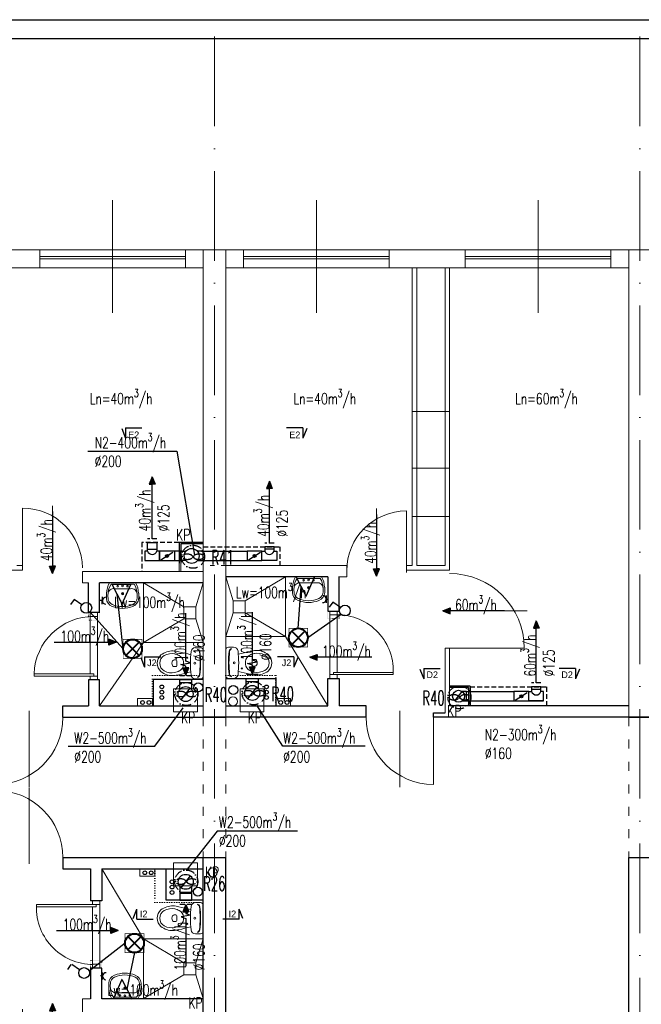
# Model space of a CAD drawing. Header units: millimetres. Extents: x -6513 to 30474, y -6915 to 65597.
# Tile 156 of 256: x 1530 to 2362, y 19487 to 20806. Entities that reach past the tile are written whole.
import ezdxf
from ezdxf.enums import TextEntityAlignment as Align

# ---------------------------------------------------------------- set-up
doc = ezdxf.new("R2010")
doc.units = ezdxf.units.MM
for name, pattern in [('ACAD_ISO03W100', [30, 12, -18]), ('ACAD_ISO10W100', [18, 12, -3, 0, -3]), ('DASHED', [19.05, 12.7, -6.35]), ('DOT', [6.35, 0, -6.35])]:
    doc.linetypes.add(name, pattern=pattern)
doc.layers.get('0').update_dxf_attribs({"color": 8})
for name, color, linetype in [('A200_General07', 8, 'Continuous'), ('A200_General08', 8, 'Continuous'), ('A270_text04', 8, 'Continuous'), ('A_obudowy', 8, 'Continuous'), ('DB_inst_pomocn', 8, 'Continuous'), ('DB_WM_nawiew-opis', 8, 'Continuous')]:
    doc.layers.add(name, color=color, linetype=linetype)
for name, color, linetype, lineweight in [('A_cienka', 8, 'Continuous', 5), ('A_linia przekroj', 8, 'Continuous', 25), ('A_osie', 8, 'ACAD_ISO10W100', 5), ('A_przerywana', 8, 'ACAD_ISO03W100', 5), ('A_widok', 8, 'Continuous', 13), ('cieńkie', 8, 'Continuous', 9), ('DB-WM-nawiew-opis', 8, 'Continuous', 25), ('DB-WM-nawiew-opis-odnośnik', 8, 'Continuous', 30), ('DB-WM-wywiew-opis', 8, 'Continuous', 25), ('DB-WM-wywiew-opis-odnośnik', 8, 'Continuous', 30), ('DB_WM_nawiew', 8, 'Continuous', 30), ('DB_WM_wywiew', 8, 'Continuous', 30), ('DB_WM_ścianka nowa', 8, 'Continuous', 25), ('E_gniazda wtykowe', 1, 'Continuous', 30), ('E_oświetlenie', 1, 'Continuous', 30), ('E_technologia', 1, 'ACAD_ISO10W100', 30), ('noew ściany archwig', 8, 'Continuous', 9), ('R-TABELKA', 8, 'Continuous', 25), ('snitarne archwig nowe', 8, 'Continuous', 9), ('Stolarka ARCHWIG', 8, 'Continuous', 5), ('widokowe ARCHWIG', 8, 'Continuous', 5), ('wyburzenia', 8, 'DOT', 20), ('Ściany ARCHWIG', 8, 'Continuous', 30)]:
    doc.layers.add(name, color=color, linetype=linetype, lineweight=lineweight)
doc.styles.add('BRH', font='txt')
doc.styles.add('SIMPLEXD', font='SIMPLEX.SHX', dxfattribs={"width": 0.6})
doc.styles.get("Standard").update_dxf_attribs({"font": 'txt.shx', "width": 0.9})

# ---------------------------------------------------------------- blocks, each defined once
blk = doc.blocks.new('drzwi schem')
at = {"color": 252}
blk.add_line((0, 0), (0, 1), dxfattribs=at)
at = {"color": 252, "ltscale": 10}
blk.add_line((0.5, -0.093), (0.5, 1.04), dxfattribs=at)
at = {"color": 252}
blk.add_arc((0, 0), 1, 0, 90, dxfattribs=at)
blk = doc.blocks.new('klop oli 2')
at = {"layer": 'snitarne archwig nowe', "color": 252}
for p, q in [((0, 17.2), (0, 0)), ((3.8, 20.9), (10.5, 20.9)), ((0, -17.2), (0, 0)), ((3.8, 0), (3.8, 1)), ((3.8, 0), (3.8, -1)), ((38.9, 4.5), (37, 4.5)), ((38.9, -4.5), (37, -4.5)), ((3.8, -20.9), (10.5, -20.9))]:
    blk.add_line(p, q, dxfattribs=at)
for centre, radius in [((11.5, 0), 1.27), ((11.5, 0), 1.27), ((21.6, 7.5), 0.706), ((21.6, -7.5), 0.706)]:
    blk.add_circle(centre, radius, dxfattribs=at)
for centre, radius, start, end in [((3.8, 17.2), 3.76, 90, 180), ((144.9, 0), 141.2, 173.7281, 180), ((144.9, 0), 140.5, 173.6694, 180), ((8.4, 15), 3.76, 90, 173.7281), ((9, 15.1), 3.76, 100.2428, 173.7859), ((10.5, 14.9), 6.02, 6.7931, 90), ((-114.7, 0), 132.1, 0, 6.7931), ((80, -215.2), 235.3, 101.5744, 105.544), ((44.8, -39.8), 56.5, 94.3794, 102.2907), ((41.4, -8), 24.5, 51.2869, 92.3028), ((144.9, 0), 141.2, 180, 186.2719), ((144.9, 0), 140.5, 180, 186.3306), ((-114.7, 0), 132.1, 353.2069, 0), ((43.3, 0), 16.9, 173.7581, 180), ((43.3, 0), 16.9, 180, 186.2419), ((37.3, 0.7), 10.9, 117.4027, 173.7581), ((43.1, -10.6), 23.5, 101.6195, 117.4027), ((63.6, 0), 28.2, 173.3508, 180), ((63.6, 0), 28.2, 180, 186.6492), ((37, 3.1), 1.41, 90, 173.3508), ((42.4, -7.4), 20.3, 60.8839, 101.6195), ((38.9, 1.7), 2.82, 36.8699, 90), ((36.6, 0), 5.65, 0, 36.8699), ((36.6, 0), 5.65, 323.1301, 0), ((46.6, 0), 11.8, 0, 60.8839), ((46.6, 0), 11.8, 299.1161, 0), ((46.6, 0), 15.1, 0, 47.5638), ((46.6, 0), 15.1, 312.4362, 0), ((80, 215.2), 235.3, 254.456, 258.4256), ((37.3, -0.7), 10.9, 186.2419, 242.5973), ((43.1, 10.6), 23.5, 242.5973, 258.3805), ((37, -3.1), 1.41, 186.6492, 270), ((42.4, 7.4), 20.3, 258.3805, 299.1161), ((38.9, -1.7), 2.82, 270, 323.1301), ((41.4, 8), 24.5, 267.6972, 308.7131), ((3.8, -17.2), 3.76, 180, 270), ((8.4, -15), 3.76, 186.2719, 270), ((9, -15.1), 3.76, 186.2141, 259.7572), ((10.5, -14.9), 6.02, 270, 353.2069), ((44.8, 39.8), 56.5, 257.7093, 265.6206)]:
    blk.add_arc(centre, radius, start, end, dxfattribs=at)
blk = doc.blocks.new('umywalka oli2')
at = {"layer": 'snitarne archwig nowe', "color": 252}
for p, q in [((0, 17.6), (0, 0)), ((2, 15.4), (2, 0)), ((20.9, 21.6), (13.7, 21.6)), ((0, 0), (0, -17.6)), ((2, 0), (2, -15.4)), ((7.9, 0), (7.9, 10.8)), ((7.9, -10.8), (7.9, 0)), ((13.7, -21.6), (20.9, -21.6))]:
    blk.add_line(p, q, dxfattribs=at)
for centre, radius in [((4.1, 0), 1.11), ((4.5, 6.6), 0.994), ((14.5, 0), 1.48), ((14.5, 0), 0.946), ((4.5, -6.6), 0.994)]:
    blk.add_circle(centre, radius, dxfattribs=at)
for centre, radius, start, end in [((15.6, -9.9), 31.5, 93.3155, 119.5931), ((14.2, -1.1), 20.5, 88.5847, 126.5008), ((15.3, 12), 7.48, 91.7023, 188.8292), ((17.3, -1.9), 21.5, 82.9063, 97.0937), ((20.4, 10.2), 9.2, 23.1986, 92.7468), ((20.2, 9.5), 12.2, 20.9395, 86.4287), ((-1.2, 0), 33.1, 360, 24.6987), ((-3.2, 0), 37.4, 360, 21.6896), ((-1.2, 0), 33.1, 335.3013, 0), ((-3.2, 0), 37.4, 338.3104, 0), ((15.3, -12), 7.48, 171.1708, 268.2977), ((15.6, 9.9), 31.5, 240.4069, 266.6845), ((14.2, 1.1), 20.5, 233.4992, 271.4153), ((17.3, 1.9), 21.5, 262.9063, 277.0937), ((20.4, -10.2), 9.2, 267.2532, 336.8014), ((20.2, -9.5), 12.2, 273.5713, 339.0605)]:
    blk.add_arc(centre, radius, start, end, dxfattribs=at)
blk = doc.blocks.new('A$C2355049C')
at = {"layer": 'DB-WM-nawiew-opis-odnośnik'}
h = blk.add_hatch(color=256, dxfattribs=at)
h.paths.add_polyline_path([(0, -9.8), (3.9, -9.8), (0, 0)])
h.paths.add_polyline_path([(0, 0), (-3.9, -9.8), (0, -9.8)])
at = {"layer": 'DB-WM-nawiew-opis-odnośnik', "flags": 128}
for points in [[(0, 0), (-3.9, -9.8), (0, -9.8)], [(0, -82.9), (0, 0)], [(0, 0), (3.9, -9.8), (0, -9.8)]]:
    blk.add_lwpolyline(points, dxfattribs=at)
blk = doc.blocks.new('A$C620C4C60')
at = {"layer": 'DB-WM-wywiew-opis-odnośnik'}
h = blk.add_hatch(color=256, dxfattribs=at)
h.paths.add_polyline_path([(0, 0), (9.8, 3.9), (9.8, 0)])
h.paths.add_polyline_path([(9.8, 0), (9.8, -3.9), (0, 0)])
at = {"layer": 'DB-WM-wywiew-opis-odnośnik', "flags": 128}
for points in [[(0, 0), (9.8, 3.9), (9.8, 0)], [(0, 0), (12.1, 0)], [(0, 0), (9.8, -3.9), (9.8, 0)], [(12.1, 0), (14.4, -6.5), (16.6, 6.4), (18.9, 0)], [(18.9, 0), (82.9, 0)]]:
    blk.add_lwpolyline(points, dxfattribs=at)
blk = doc.blocks.new('Sect Mk right')
at = {"layer": 'A200_General07', "color": 1}
for p, q in [((0, 6.01), (0, -0.21)), ((0, 6.01), (3.92, 6.01)), ((0.29, 7.48), (3.92, 6.01))]:
    blk.add_line(p, q, dxfattribs=at)
at = {"layer": 'A270_text04', "color": 0, "style": 'BRH'}
blk.add_attdef('-', text='', height=4.51, dxfattribs=at).set_placement((1.77, 1.49), align=Align.MIDDLE)
blk = doc.blocks.new('gw1')
at = {"layer": 'E_gniazda wtykowe'}
for p, q in [((99083.8, 55839.3), (99080.1, 55839.3)), ((99083.8, 55833.1), (99083.8, 55845.4))]:
    blk.add_line(p, q, dxfattribs=at)
blk.add_arc((99089.8, 55839), 6.04, 87.7958, 267.7958, dxfattribs=at)
blk = doc.blocks.new('raster')
at = {"layer": 'E_oświetlenie', "lineweight": 40}
for p, q in [((-21.2, 21.2), (21.2, -21.2)), ((21.2, 21.2), (-21.2, -21.2))]:
    blk.add_line(p, q, dxfattribs=at)
at = {"layer": 'E_oświetlenie', "const_width": 2}
blk.add_lwpolyline([(-30, -30), (30, -30), (30, 30), (-30, 30)], close=True, dxfattribs=at)
at = {"layer": 'E_oświetlenie', "lineweight": 40}
blk.add_circle((0, 0), 30, dxfattribs=at)

msp = doc.modelspace()

# ---------------------------------------------------------------- hatches: boundary and pattern name
at = {"layer": 'DB_WM_nawiew'}
h = msp.add_hatch(color=256, dxfattribs=at)
edge = h.paths.add_edge_path()
edge.add_arc((1726.948, 20087.614), 2, 0, 360)
h = msp.add_hatch(color=256, dxfattribs=at)
edge = h.paths.add_edge_path()
edge.add_arc((1844.159, 20087.614), 2, 0, 360)
h = msp.add_hatch(color=256, dxfattribs=at)
edge = h.paths.add_edge_path()
edge.add_arc((2201.765, 19899.577), 2, 0, 360)

# ---------------------------------------------------------------- linework, layer by layer
at = {"layer": 'A_cienka', "ltscale": 10}
for p, q in [((1654.054, 20413.178), (1654.054, 20563.975)), ((1927.054, 20413.178), (1927.054, 20563.975)), ((2224.054, 20413.178), (2224.054, 20563.975))]:
    msp.add_line(p, q, dxfattribs=at)
at = {"layer": 'A_cienka'}
for p, q in [((-2776.446, 20497.577), (2360.554, 20497.577)), ((-2776.446, 20497.577), (4647.554, 20497.577)), ((1556.554, 20488.577), (1751.554, 20488.577)), ((1556.554, 20485.577), (1751.554, 20485.577)), ((2024.554, 20488.577), (1829.554, 20488.577)), ((2024.554, 20485.577), (1829.554, 20485.577)), ((2126.554, 20488.577), (2321.554, 20488.577)), ((2126.554, 20485.577), (2321.554, 20485.577)), ((1235.554, 20473.577), (1775.554, 20473.577)), ((1805.554, 20473.577), (2345.554, 20473.577)), ((2105.554, 20281.172), (2055.554, 20281.172)), ((2105.554, 20205.091), (2055.554, 20205.091)), ((2105.554, 20140.281), (2055.554, 20140.281))]:
    msp.add_line(p, q, dxfattribs=at)
at = {"layer": 'A_linia przekroj'}
for p, q in [((1587.339, 19871.577), (1587.339, 19886.577)), ((1587.339, 19886.577), (1621.554, 19886.577)), ((1993.768, 19886.577), (1957.554, 19886.577)), ((1993.768, 19871.577), (1993.768, 19886.577)), ((2345.554, 19886.577), (2105.554, 19886.577)), ((2083.768, 19871.577), (2083.768, 19877.577)), ((2083.768, 19877.577), (2099.554, 19877.577)), ((1587.339, 19871.577), (1805.554, 19871.577)), ((1993.768, 19871.577), (1775.554, 19871.577)), ((2360.554, 19871.577), (2083.768, 19871.577)), ((2375.554, 19871.577), (2083.768, 19871.577)), ((2345.554, 19871.577), (2360.554, 19871.577)), ((2345.554, 19871.577), (2637.339, 19871.577)), ((1587.339, 19683.577), (1805.554, 19683.577)), ((1587.339, 19683.577), (1587.339, 19668.577)), ((1775.554, 19057.577), (1775.554, 19683.577)), ((1805.554, 19057.577), (1805.554, 19683.577)), ((2345.554, 19057.577), (2345.554, 19683.577)), ((2345.554, 19683.577), (2360.554, 19683.577)), ((2345.554, 19683.577), (2637.339, 19683.577)), ((1587.339, 19668.577), (1624.554, 19668.577))]:
    msp.add_line(p, q, dxfattribs=at)
at = {"layer": 'A_obudowy', "linetype": 'DASHED', "ltscale": 0.5}
for p, q in [((1743.054, 20105.614), (1693.248, 20105.614)), ((1693.248, 20105.614), (1693.248, 20066.577)), ((1775.554, 20099.614), (1877.859, 20099.614)), ((1877.859, 20099.614), (1877.859, 20074.577)), ((2133.127, 19912.046), (2235.433, 19912.046)), ((2235.433, 19912.046), (2235.433, 19886.603))]:
    msp.add_line(p, q, dxfattribs=at)
at = {"layer": 'A_obudowy', "linetype": 'ByBlock'}
for p, q in [((1775.554, 20105.614), (1743.054, 20105.614)), ((1743.054, 20105.614), (1743.054, 20077.977)), ((1775.554, 20103.614), (1745.554, 20103.614)), ((1745.554, 20103.614), (1745.554, 20077.977)), ((2133.127, 19913.239), (2105.522, 19913.239)), ((2133.127, 19913.239), (2133.127, 19886.603)), ((2130.627, 19911.239), (2105.522, 19911.239)), ((2130.627, 19911.239), (2130.627, 19886.603))]:
    msp.add_line(p, q, dxfattribs=at)
at = {"layer": 'A_osie', "ltscale": 10}
for p, q in [((1790.554, 19042.134), (1790.554, 20794.193)), ((2360.554, 19042.134), (2360.554, 20794.193))]:
    msp.add_line(p, q, dxfattribs=at)
at = {"layer": 'A_osie', "color": 252, "ltscale": 10}
msp.add_line((2360.554, 19042.134), (2360.554, 20555.942), dxfattribs=at)
at = {"layer": 'A_przerywana', "linetype": 'ByBlock'}
for p, q in [((1743.054, 20101.977), (1743.054, 20066.577)), ((1745.554, 20099.977), (1745.554, 20066.577))]:
    msp.add_line(p, q, dxfattribs=at)
at = {"layer": 'A_przerywana', "ltscale": 0.5}
msp.add_line((1805.554, 20074.577), (1775.554, 20074.577), dxfattribs=at)
at = {"layer": 'A_przerywana'}
for p, q in [((1775.554, 19871.577), (1775.554, 19683.577)), ((1805.554, 19871.577), (1805.554, 19683.577)), ((2345.554, 19871.577), (2345.554, 19683.577)), ((2345.554, 19871.577), (2345.554, 19683.577))]:
    msp.add_line(p, q, dxfattribs=at)
at = {"layer": 'A_przerywana', "color": 252}
for p, q in [((1775.554, 19871.577), (1775.554, 19683.577)), ((1775.554, 19871.577), (1775.554, 19683.577)), ((1805.554, 19871.577), (1805.554, 19683.577)), ((1805.554, 19871.577), (1805.554, 19683.577)), ((2345.554, 19871.577), (2345.554, 19683.577))]:
    msp.add_line(p, q, dxfattribs=at)
at = {"layer": 'A_widok', "ltscale": 5}
for p, q in [((1775.554, 19871.577), (1775.554, 20497.577)), ((1775.554, 20497.577), (1805.554, 20497.577)), ((1805.554, 19871.577), (1805.554, 20497.577)), ((2345.554, 19871.577), (2345.554, 20497.577)), ((2345.554, 20497.577), (2360.554, 20497.577)), ((2345.554, 20497.577), (2375.554, 20497.577)), ((2055.554, 20473.577), (2055.554, 20074.577)), ((2061.554, 20473.577), (2061.554, 20074.577)), ((2099.554, 20473.577), (2099.554, 20074.577)), ((2105.554, 20473.577), (2105.554, 20068.577)), ((1525.554, 20074.577), (1533.46, 20074.577)), ((1533.46, 20068.577), (1533.46, 20074.577)), ((1967.647, 20074.577), (1805.554, 20074.577)), ((1967.647, 20059.577), (1967.647, 20074.577)), ((2055.554, 20074.577), (2047.647, 20074.577)), ((2047.647, 20065.577), (2047.647, 20071.577)), ((2099.554, 20074.577), (2061.554, 20074.577)), ((1475.554, 20068.577), (1533.46, 20068.577)), ((1613.46, 20066.577), (1775.554, 20066.577)), ((1613.46, 20051.577), (1613.46, 20066.577)), ((1967.647, 20059.577), (1956.554, 20059.577)), ((2105.554, 20068.577), (2047.647, 20068.577)), ((1613.46, 20051.577), (1621.554, 20051.577)), ((2099.554, 19877.577), (2099.554, 19963.993)), ((2099.554, 19963.993), (2105.554, 19963.993)), ((2105.554, 19886.577), (2105.554, 19963.993)), ((1613.46, 19494.577), (1624.554, 19494.577)), ((1613.46, 19479.577), (1613.46, 19494.577))]:
    msp.add_line(p, q, dxfattribs=at)
at = {"layer": 'A_widok', "color": 252, "ltscale": 5}
msp.add_line((2345.554, 20497.577), (2360.554, 20497.577), dxfattribs=at)
at = {"layer": 'A_widok', "ltscale": 5}
for points in [[(1454.554, 20497.577), (1556.554, 20497.577), (1556.554, 20473.577), (1454.554, 20473.577)], [(1775.554, 20473.577), (1751.554, 20473.577), (1751.554, 20497.577), (1775.554, 20497.577)], [(1805.554, 20473.577), (1829.554, 20473.577), (1829.554, 20497.577), (1805.554, 20497.577)], [(2126.554, 20497.577), (2024.554, 20497.577), (2024.554, 20473.577), (2126.554, 20473.577)], [(2345.554, 20473.577), (2321.554, 20473.577), (2321.554, 20497.577), (2345.554, 20497.577)]]:
    msp.add_lwpolyline(points, close=True, dxfattribs=at)
at = {"layer": 'cieńkie'}
for p, q in [((1735.554, 19909.577), (1767.554, 19909.577)), ((1735.554, 19878.577), (1735.554, 19909.577)), ((1738.054, 19909.577), (1765.054, 19909.577)), ((1767.554, 19909.577), (1767.554, 19878.577)), ((1824.835, 19909.577), (1856.835, 19909.577)), ((1824.835, 19878.577), (1824.835, 19909.577)), ((1856.835, 19909.577), (1856.835, 19878.577)), ((1767.554, 19878.577), (1767.554, 19892.577)), ((1856.835, 19878.577), (1856.835, 19892.577)), ((1735.554, 19878.577), (1749.554, 19878.577)), ((1767.554, 19878.577), (1735.554, 19878.577)), ((1744.554, 19878.577), (1758.554, 19878.577)), ((1824.835, 19878.577), (1838.835, 19878.577)), ((1856.835, 19878.577), (1824.835, 19878.577)), ((1833.835, 19878.577), (1847.835, 19878.577)), ((1735.554, 19676.577), (1767.554, 19676.577)), ((1735.554, 19645.577), (1735.554, 19676.577)), ((1738.054, 19676.577), (1765.054, 19676.577)), ((1767.554, 19676.577), (1767.554, 19645.577)), ((1767.554, 19645.577), (1767.554, 19659.577)), ((1735.554, 19645.577), (1749.554, 19645.577)), ((1767.554, 19645.577), (1735.554, 19645.577)), ((1744.554, 19637.077), (1758.554, 19637.077))]:
    msp.add_line(p, q, dxfattribs=at)
for centre in [(1815.261, 19892.644), (1788.18, 19663.644)]:
    msp.add_circle(centre, 6, dxfattribs=at)
at = {"layer": 'DB-WM-nawiew-opis'}
msp.add_lwpolyline([(1621.003, 20227.692), (1740.066, 20227.692), (1763.554, 20088.577)], dxfattribs=at)
at = {"layer": 'DB-WM-wywiew-opis'}
for points in [[(1992.444, 19832.764), (1881.987, 19832.764), (1847.268, 19887.791)], [(1594.398, 19832.764), (1710.713, 19832.764), (1748.511, 19884.155)], [(1901.942, 19718.829), (1793.957, 19718.829), (1753.719, 19667.894)]]:
    msp.add_lwpolyline(points, dxfattribs=at)
at = {"layer": 'DB_inst_pomocn'}
for centre, radius in [((1719.953, 19912.139), 2.5), ((1768.719, 19911.457), 6), ((1815.646, 19907.906), 6), ((1860.248, 19912.139), 2.5), ((1719.953, 19905.082), 2.5), ((1719.953, 19897.912), 2.5), ((1860.248, 19905.082), 2.5), ((1860.248, 19897.912), 2.5), ((1733.604, 19651.047), 2.5), ((1733.604, 19643.991), 2.5), ((1733.604, 19636.82), 2.5), ((1768.217, 19637.928), 6)]:
    msp.add_circle(centre, radius, dxfattribs=at)
at = {"layer": 'DB_WM_nawiew', "linetype": 'DASHED', "ltscale": 0.5}
for points in [[(1713.348, 20110.361), (1700.848, 20110.361)], [(1870.259, 20104.614), (1857.759, 20104.614)], [(2227.865, 19917.577), (2215.365, 19917.577)]]:
    msp.add_lwpolyline(points, dxfattribs=at)
at = {"layer": 'DB_WM_nawiew'}
for points in [[(1700.848, 20096.614), (1700.848, 20105.614), (1713.348, 20105.614), (1713.348, 20096.614)], [(1870.259, 20096.614), (1870.259, 20099.614), (1857.759, 20099.614), (1857.759, 20096.614)], [(1697.248, 20081.364), (1716.948, 20081.364), (1716.948, 20093.864), (1713.348, 20093.864)], [(1700.848, 20093.864), (1697.248, 20093.864), (1697.248, 20081.364)], [(1700.848, 20093.864), (1700.848, 20096.614), (1713.348, 20096.614), (1713.348, 20093.864)], [(1736.948, 20093.864), (1716.948, 20093.864), (1716.948, 20081.364), (1736.948, 20081.364)], [(1718.719, 20082.471), (1734.84, 20092.546)], [(1746.948, 20093.864), (1736.948, 20093.864), (1736.948, 20081.364), (1746.948, 20081.364)], [(1752.142, 20081.364), (1744.548, 20081.364), (1744.548, 20093.864), (1752.142, 20093.864)], [(1767.754, 20081.364), (1775.348, 20081.364), (1775.348, 20093.864), (1767.754, 20093.864)], [(1772.948, 20093.864), (1834.159, 20093.864)], [(1854.159, 20093.864), (1834.159, 20093.864), (1834.159, 20081.364), (1854.159, 20081.364)], [(1835.93, 20082.471), (1852.052, 20092.546)], [(1873.859, 20081.364), (1854.159, 20081.364), (1854.159, 20093.864), (1857.759, 20093.864)], [(1870.259, 20093.864), (1870.259, 20096.614), (1857.759, 20096.614), (1857.759, 20093.864)], [(1870.259, 20093.864), (1873.859, 20093.864), (1873.859, 20081.364)], [(1772.948, 20081.364), (1834.159, 20081.364)], [(2112.496, 19893.379), (2122.547, 19905.827)], [(2122.547, 19893.327), (2128.354, 19893.327), (2128.354, 19905.827), (2122.547, 19905.827)], [(2128.354, 19905.827), (2191.765, 19905.827)], [(2211.765, 19905.827), (2191.765, 19905.827), (2191.765, 19893.327), (2211.765, 19893.327)], [(2193.536, 19894.434), (2209.657, 19904.51)], [(2231.465, 19893.327), (2211.765, 19893.327), (2211.765, 19905.827), (2215.365, 19905.827)], [(2211.765, 19893.327), (2231.465, 19893.327), (2231.465, 19905.827), (2227.865, 19905.827)], [(2227.865, 19908.577), (2227.865, 19912.046), (2215.365, 19912.046), (2215.365, 19908.577)], [(2227.865, 19905.827), (2227.865, 19908.577), (2215.365, 19908.577), (2215.365, 19905.827)], [(2128.354, 19893.327), (2191.765, 19893.327)]]:
    msp.add_lwpolyline(points, dxfattribs=at)
for centre in [(1726.948, 20087.614), (1844.159, 20087.614), (2201.765, 19899.577)]:
    msp.add_circle(centre, 2, dxfattribs=at)
for centre in [(1707.098, 20096.094), (1864.009, 20096.094), (2221.615, 19908.057)]:
    msp.add_arc(centre, 6.636, 199.636833, 340.363167, dxfattribs=at)
at = {"layer": 'DB_WM_wywiew', "linetype": 'DASHED', "ltscale": 0.5}
for points in [[(1744.054, 19927.421), (1760.054, 19927.421)], [(1833.335, 19929.228), (1849.335, 19929.228)], [(1760.125, 19620.904), (1744.125, 19620.904)]]:
    msp.add_lwpolyline(points, dxfattribs=at)
at = {"layer": 'DB_WM_wywiew'}
for points in [[(1743.865, 19917.048), (1743.865, 19922.077), (1759.865, 19922.077), (1759.865, 19917.048)], [(1743.865, 19908.577), (1743.865, 19917.949), (1759.865, 19917.949), (1759.865, 19908.577)], [(1833.146, 19916.048), (1833.146, 19923.577), (1849.146, 19923.577), (1849.146, 19916.048)], [(1833.146, 19910.077), (1833.146, 19919.449), (1849.146, 19919.449), (1849.146, 19910.077)], [(1745.71, 19894.695), (1758.02, 19910.458)], [(1834.991, 19896.195), (1847.301, 19911.958)], [(1745.899, 19643.195), (1758.208, 19658.958)], [(1744.054, 19645.077), (1744.054, 19635.705), (1760.054, 19635.705), (1760.054, 19645.077)], [(1744.054, 19635.605), (1744.054, 19626.577), (1760.054, 19626.577), (1760.054, 19635.605)]]:
    msp.add_lwpolyline(points, dxfattribs=at)
at = {"layer": 'DB_WM_wywiew', "color": 240}
for centre, radius in [((1759.948, 20087.614), 10), ((2117.554, 19899.577), 8)]:
    msp.add_circle(centre, radius, dxfattribs=at)
at = {"layer": 'DB_WM_wywiew', "color": 1}
for centre in [(1751.865, 19902.577), (1841.146, 19904.077), (1752.054, 19651.077)]:
    msp.add_circle(centre, 10, dxfattribs=at)
at = {"layer": 'DB_WM_ścianka nowa'}
for points in [[(1775.554, 19922.077), (1708.554, 19922.077), (1708.554, 19886.577)], [(1805.554, 19923.577), (1872.554, 19923.577), (1872.554, 19886.577)], [(1775.554, 19626.577), (1725.554, 19626.577), (1725.554, 19668.577)]]:
    msp.add_lwpolyline(points, dxfattribs=at)
at = {"layer": 'E_oświetlenie'}
for p, q in [((1913.399, 20033.465), (1899.859, 20059.518)), ((1924.643, 20059.163), (1899.859, 20059.518)), ((1913.399, 20033.465), (1924.643, 20059.163)), ((1666.994, 20023.421), (1653.454, 20049.474)), ((1678.237, 20049.118), (1653.454, 20049.474)), ((1666.994, 20023.421), (1678.237, 20049.118)), ((1902.843, 19990.635), (1906.629, 20046.492)), ((1668.155, 19963.151), (1660.224, 20036.447)), ((1602.482, 20029.27), (1597.781, 20022.494)), ((1612.774, 20022.13), (1602.482, 20029.27)), ((1949.008, 20025.641), (1944.307, 20018.865)), ((1959.3, 20018.501), (1949.008, 20025.641)), ((1668.155, 19963.151), (1623.587, 20012.609)), ((1960.174, 20009.196), (1915.443, 19978.035)), ((1670.738, 19568.877), (1622.554, 19531.615)), ((1683.338, 19556.277), (1673.01, 19507.304)), ((1598.158, 19540.244), (1593.456, 19533.468)), ((1609.843, 19533.104), (1599.551, 19540.244)), ((1666.24, 19520.33), (1654.996, 19494.633)), ((1666.24, 19520.33), (1679.78, 19494.277)), ((1654.996, 19494.633), (1679.78, 19494.277))]:
    msp.add_line(p, q, dxfattribs=at)
at = {"layer": 'E_oświetlenie', "const_width": 1.05}
for points in [[(1899.859, 20059.518), (1913.399, 20033.465), (1924.643, 20059.163)], [(1653.454, 20049.474), (1666.994, 20023.421), (1678.237, 20049.118)], [(1679.78, 19494.277), (1666.24, 19520.33), (1654.996, 19494.633)]]:
    msp.add_lwpolyline(points, close=True, dxfattribs=at)
at = {"layer": 'E_oświetlenie'}
for centre in [(1618.732, 20017.996), (1965.259, 20014.367), (1615.801, 19528.97)]:
    msp.add_circle(centre, 7.252, dxfattribs=at)
at = {"layer": 'E_technologia'}
for p, q in [((1760.547, 20087.838), (1762.951, 20085.059)), ((1762.951, 20087.838), (1760.547, 20085.059)), ((1751.582, 19903.984), (1753.987, 19901.205)), ((1753.987, 19903.984), (1751.582, 19901.205)), ((1841.767, 19904.964), (1844.172, 19902.185)), ((1844.172, 19904.964), (1841.767, 19902.185)), ((2117.554, 19899.577), (2119.958, 19896.798)), ((2119.958, 19899.577), (2117.554, 19896.798)), ((1751.453, 19652.863), (1753.858, 19650.084)), ((1753.858, 19652.863), (1751.453, 19650.084))]:
    msp.add_line(p, q, dxfattribs=at)
for centre in [(1761.749, 20086.449), (1752.785, 19902.595), (1842.969, 19903.574), (2118.756, 19898.187), (1752.656, 19651.473)]:
    msp.add_circle(centre, 15.427, dxfattribs=at)
for centre, start_param, end_param in [((1754.122, 20086.449), 3.54986568, 9.01650493), ((1769.376, 20086.449), 0.40827303, 5.87491228), ((1745.158, 19902.595), 3.54986568, 9.01650493), ((1760.411, 19902.595), 0.40827303, 5.87491228), ((1835.343, 19903.574), 3.54986568, 9.01650493), ((1850.596, 19903.574), 0.40827303, 5.87491228), ((2111.129, 19898.187), 3.54986568, 9.01650493), ((2126.383, 19898.187), 0.40827303, 5.87491228), ((1745.029, 19651.473), 3.54986568, 9.01650493), ((1760.282, 19651.473), 0.40827303, 5.87491228)]:
    msp.add_ellipse(centre, major_axis=(-7, 0), ratio=0.5, start_param=start_param, end_param=end_param, dxfattribs=at)
at = {"layer": 'R-TABELKA'}
for p, q in [((-3136.084, 20805.732), (8327.828, 20805.732)), ((-3011.084, 20780.732), (8302.828, 20780.732))]:
    msp.add_line(p, q, dxfattribs=at)
at = {"layer": 'snitarne archwig nowe'}
for p, q in [((1885.71, 19979.421), (1942.554, 19886.577)), ((1695.397, 19971.421), (1636.554, 19886.577)), ((1695.397, 19574.733), (1639.554, 19668.577))]:
    msp.add_line(p, q, dxfattribs=at)
for points in [[(1805.554, 19979.421), (1885.71, 19979.421), (1885.71, 20059.577)], [(1815.71, 20027.421), (1805.71, 20059.421)], [(1831.71, 20027.421), (1885.71, 20059.421)], [(1695.397, 20051.577), (1695.397, 19971.421), (1775.554, 19971.421)], [(1749.397, 20019.421), (1695.397, 20051.421)], [(1765.397, 20019.421), (1775.397, 20051.421)], [(1815.71, 20011.421), (1805.71, 19979.421)], [(1831.71, 20011.421), (1885.71, 19979.421)], [(1749.397, 20003.421), (1695.397, 19971.421)], [(1765.397, 20003.421), (1775.397, 19971.421)], [(1695.397, 19494.577), (1695.397, 19574.733), (1775.554, 19574.733)], [(1749.397, 19542.733), (1695.397, 19574.733)], [(1765.397, 19542.733), (1775.397, 19574.733)], [(1749.397, 19526.733), (1695.397, 19494.733)], [(1765.397, 19526.733), (1775.397, 19494.733)]]:
    msp.add_lwpolyline(points, dxfattribs=at)
for points in [[(1765.397, 20019.421), (1749.397, 20019.421), (1749.397, 20003.421), (1765.397, 20003.421)], [(1815.71, 20011.421), (1831.71, 20011.421), (1831.71, 20027.421), (1815.71, 20027.421)], [(1765.397, 19542.733), (1749.397, 19542.733), (1749.397, 19526.733), (1765.397, 19526.733)]]:
    msp.add_lwpolyline(points, close=True, dxfattribs=at)
at = {"layer": 'Stolarka ARCHWIG'}
for p, q in [((1548.743, 19926.577), (1548.743, 19929.577)), ((1548.743, 19929.577), (1628.743, 19929.577)), ((1548.743, 19929.577), (1548.743, 19926.577)), ((1628.743, 19926.577), (1548.743, 19926.577)), ((1628.743, 19929.577), (1628.743, 19926.577)), ((2030.054, 19931.577), (1950.054, 19931.577)), ((1950.054, 19931.577), (1950.054, 19928.577)), ((1950.054, 19928.577), (2030.054, 19928.577)), ((2030.054, 19928.577), (2030.054, 19931.577)), ((1632.054, 19620.577), (1552.054, 19620.577)), ((1552.054, 19617.577), (1552.054, 19620.577)), ((1552.054, 19617.577), (1632.054, 19617.577)), ((1632.054, 19617.577), (1632.054, 19620.577))]:
    msp.add_line(p, q, dxfattribs=at)
for points in [[(1628.743, 20006.577), (1623.743, 20006.577), (1623.743, 20011.577), (1633.743, 20011.577), (1633.743, 20006.577), (1626.243, 20006.577)], [(1623.743, 20006.577), (1623.743, 19929.577)], [(1633.743, 20006.577), (1633.743, 19926.577)], [(1950.054, 20008.577), (1955.054, 20008.577), (1955.054, 20013.577), (1945.054, 20013.577), (1945.054, 20008.577), (1952.554, 20008.577)], [(1950.054, 20008.577), (1955.054, 20008.577), (1955.054, 20013.577), (1945.054, 20013.577), (1945.054, 20008.577), (1952.554, 20008.577)], [(1945.054, 19928.577), (1945.054, 20008.577)], [(1955.054, 20008.749), (1955.054, 19931.577)], [(1628.743, 19921.577), (1623.743, 19921.577), (1623.743, 19926.577), (1633.743, 19926.577), (1633.743, 19921.577), (1626.243, 19921.577)], [(1950.054, 19923.577), (1955.054, 19923.577), (1955.054, 19928.577), (1945.054, 19928.577), (1945.054, 19923.577), (1952.554, 19923.577)], [(1632.054, 19625.577), (1637.054, 19625.577), (1637.054, 19620.577), (1627.054, 19620.577), (1627.054, 19625.577), (1634.554, 19625.577)], [(1627.054, 19617.577), (1627.054, 19540.468)], [(1637.054, 19540.577), (1637.054, 19620.577)], [(1632.054, 19540.577), (1637.054, 19540.577), (1637.054, 19535.577), (1627.054, 19535.577), (1627.054, 19540.577), (1634.554, 19540.577)], [(1632.054, 19540.577), (1637.054, 19540.577), (1637.054, 19535.577), (1627.054, 19535.577), (1627.054, 19540.577), (1634.554, 19540.577)]]:
    msp.add_lwpolyline(points, dxfattribs=at)
for centre, radius, start, end in [((1628.642, 19926.623), 79.953, 89.92751, 177.883109), ((1955.131, 19933.794), 74.955, 358.305166, 93.884215), ((1627.91, 19616.369), 75.905, 177.955304, 273.129127)]:
    msp.add_arc(centre, radius, start, end, dxfattribs=at)
at = {"layer": 'widokowe ARCHWIG'}
for p, q in [((1707.554, 19896.577), (1687.554, 19896.577)), ((1687.554, 19896.577), (1687.554, 19886.577)), ((1687.554, 19886.577), (1707.554, 19886.577)), ((1707.554, 19886.577), (1707.554, 19896.577)), ((1892.554, 19896.577), (1872.554, 19896.577)), ((1872.554, 19896.577), (1872.554, 19886.577)), ((1872.554, 19886.577), (1892.554, 19886.577)), ((1892.554, 19886.577), (1892.554, 19896.577)), ((1710.554, 19668.577), (1690.554, 19668.577)), ((1690.554, 19668.577), (1690.554, 19658.577)), ((1710.554, 19658.577), (1710.554, 19668.577)), ((1690.554, 19658.577), (1710.554, 19658.577))]:
    msp.add_line(p, q, dxfattribs=at)
at = {"layer": 'wyburzenia', "ltscale": 0.5}
for p, q in [((1707.554, 19886.577), (1707.554, 19927.577)), ((1707.554, 19927.577), (1775.554, 19927.577)), ((1805.554, 19927.577), (1872.554, 19927.577)), ((1872.554, 19927.577), (1872.554, 19886.577)), ((1710.554, 19668.577), (1710.554, 19623.577)), ((1710.554, 19623.577), (1775.554, 19623.577))]:
    msp.add_line(p, q, dxfattribs=at)
at = {"layer": 'wyburzenia', "ltscale": 0.2}
for points in [[(1621.554, 20011.577), (1636.554, 20011.577), (1636.554, 20001.577), (1621.554, 20001.577)], [(1942.554, 20013.577), (1957.554, 20013.577), (1957.554, 20003.577), (1942.554, 20003.577)], [(1624.554, 19545.577), (1639.554, 19545.577), (1639.554, 19535.577), (1624.554, 19535.577)]]:
    msp.add_lwpolyline(points, close=True, dxfattribs=at)
at = {"layer": 'Ściany ARCHWIG'}
for p, q in [((1942.554, 20059.577), (1805.554, 20059.577)), ((1942.554, 20059.577), (1942.554, 20013.577)), ((1957.554, 20013.577), (1957.554, 20059.577)), ((1621.554, 20011.577), (1621.554, 20051.577)), ((1775.554, 20051.577), (1636.554, 20051.577)), ((1636.554, 20011.577), (1636.554, 20051.577)), ((1636.554, 20011.577), (1621.554, 20011.577)), ((1942.554, 20013.577), (1957.554, 20013.577)), ((1942.554, 20013.577), (1957.554, 20013.577)), ((1636.554, 19921.577), (1621.554, 19921.577)), ((1621.554, 19921.577), (1621.554, 19886.577)), ((1636.554, 19886.577), (1636.554, 19921.577)), ((1942.554, 19886.577), (1942.554, 19923.577)), ((1942.554, 19923.577), (1957.554, 19923.577)), ((1957.554, 19923.577), (1957.554, 19886.577)), ((1636.554, 19886.577), (1775.554, 19886.577)), ((1805.554, 19886.577), (1942.554, 19886.577)), ((1624.554, 19668.577), (1624.554, 19625.577)), ((1639.554, 19668.577), (1639.554, 19625.577)), ((1639.554, 19668.577), (1775.554, 19668.577)), ((1639.554, 19625.577), (1624.554, 19625.577)), ((1639.554, 19535.577), (1624.554, 19535.577)), ((1624.554, 19535.577), (1624.554, 19494.577)), ((1639.554, 19535.577), (1624.554, 19535.577)), ((1639.554, 19494.577), (1639.554, 19535.577)), ((1775.554, 19494.577), (1639.554, 19494.577))]:
    msp.add_line(p, q, dxfattribs=at)
for centre in [(1694.206, 19891.24), (1702.723, 19891.24), (1879.206, 19891.24), (1887.723, 19891.24), (1697.206, 19663.24), (1705.723, 19663.24)]:
    msp.add_circle(centre, 2.5, dxfattribs=at)

# ---------------------------------------------------------------- block references
at = {"layer": 'A200_General08'}
ref = msp.add_blockref('Sect Mk right', (1692.441, 20259.206), dxfattribs=dict(at, xscale=-3.5, yscale=3.5, zscale=3.5, rotation=90))
ref.add_attrib('-', 'E2', dxfattribs={"layer": 'A270_text04', "color": 7, "height": 9, "style": 'BRH'}).set_placement((1682.27, 20249.751), align=Align.MIDDLE)
ref = msp.add_blockref('Sect Mk right', (1887.953, 20259.206), dxfattribs=dict(at, xscale=3.5, yscale=3.5, zscale=3.5, rotation=270))
ref.add_attrib('-', 'E2', dxfattribs={"layer": 'A270_text04', "color": 7, "height": 9, "style": 'BRH'}).set_placement((1898.124, 20249.751), align=Align.MIDDLE)
ref = msp.add_blockref('Sect Mk right', (1717.883, 19952.442), dxfattribs=dict(at, xscale=-3.5, yscale=3.5, zscale=3.5, rotation=90))
ref.add_attrib('-', 'J2', dxfattribs={"layer": 'A270_text04', "color": 7, "height": 9, "style": 'BRH'}).set_placement((1706.669, 19944.422), align=Align.MIDDLE)
ref = msp.add_blockref('Sect Mk right', (1875.885, 19952.442), dxfattribs=dict(at, xscale=3.5, yscale=3.5, zscale=3.5, rotation=270))
ref.add_attrib('-', 'J2', dxfattribs={"layer": 'A270_text04', "color": 7, "height": 9, "style": 'BRH'}).set_placement((1887.099, 19944.422), align=Align.MIDDLE)
ref = msp.add_blockref('Sect Mk right', (2091.972, 19936.72), dxfattribs=dict(at, xscale=-3.5, yscale=3.5, zscale=3.5, rotation=90))
ref.add_attrib('-', 'D2', dxfattribs={"layer": 'A270_text04', "color": 7, "height": 9, "style": 'BRH'}).set_placement((2082.236, 19928.484), align=Align.MIDDLE)
ref = msp.add_blockref('Sect Mk right', (2253.228, 19936.72), dxfattribs=dict(at, xscale=3.5, yscale=3.5, zscale=3.5, rotation=270))
ref.add_attrib('-', 'D2', dxfattribs={"layer": 'A270_text04', "color": 7, "height": 9, "style": 'BRH'}).set_placement((2262.964, 19928.484), align=Align.MIDDLE)
ref = msp.add_blockref('Sect Mk right', (1707.627, 19600.903), dxfattribs=dict(at, xscale=3.5, yscale=3.5, zscale=3.5, rotation=90))
ref.add_attrib('-', 'I2', dxfattribs={"layer": 'A270_text04', "color": 7, "height": 9, "style": 'BRH'}).set_placement((1695.644, 19608.178), align=Align.MIDDLE)
ref = msp.add_blockref('Sect Mk right', (1802.521, 19600.903), dxfattribs=dict(at, xscale=-3.5, yscale=3.5, zscale=3.5, rotation=270))
ref.add_attrib('-', 'I2', dxfattribs={"layer": 'A270_text04', "color": 7, "height": 9, "style": 'BRH'}).set_placement((1814.505, 19608.178), align=Align.MIDDLE)
at = {"layer": 'A_cienka', "yscale": 80, "zscale": 80}
for p, xscale in [((1533.46, 20071.577), 80), ((2047.647, 20067.734), -80)]:
    msp.add_blockref('drzwi schem', p, dxfattribs=dict(at, xscale=xscale))
at = {"layer": 'A_cienka'}
for p, xscale, yscale, zscale, rotation in [((2105.554, 19963.993), -100, 100, 100, 270), ((1533.46, 19480.577), -80, 80, 80, 180)]:
    msp.add_blockref('drzwi schem', p, dxfattribs=dict(at, xscale=xscale, yscale=yscale, zscale=zscale, rotation=rotation))
at = {"layer": 'A_widok', "ltscale": 5, "yscale": 90, "zscale": 90}
for p, xscale, rotation in [((1497.339, 19871.577), -90, 180), ((2083.768, 19871.577), 90, 179.9999999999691)]:
    msp.add_blockref('drzwi schem', p, dxfattribs=dict(at, xscale=xscale, rotation=rotation))
at = {"layer": 'A_widok', "ltscale": 5, "xscale": 90, "yscale": 90, "zscale": 90}
msp.add_blockref('drzwi schem', (1497.339, 19683.577), dxfattribs=at)
at = {"layer": 'DB_WM_nawiew', "xscale": -1}
for p in [(1707.098, 20193.297), (1573.46, 19488)]:
    msp.add_blockref('A$C2355049C', p, dxfattribs=at)
at = {"layer": 'DB_WM_nawiew'}
for p in [(1864.009, 20187.549), (2221.615, 20000.513)]:
    msp.add_blockref('A$C2355049C', p, dxfattribs=at)
for p, rotation in [((1573.46, 20064.154), 180), ((2007.647, 20060.311), 180), ((2096.275, 20013.993), 90), ((1918.333, 19951.858), 90)]:
    msp.add_blockref('A$C2355049C', p, dxfattribs=dict(at, rotation=rotation))
at = {"layer": 'DB_WM_nawiew', "xscale": -1, "rotation": 270}
for p in [(1658.57, 19971.984), (1661.57, 19585.984)]:
    msp.add_blockref('A$C2355049C', p, dxfattribs=at)
at = {"layer": 'DB_WM_wywiew', "xscale": -1}
for p, rotation in [((1752.054, 19927.788), 270), ((1841.335, 19929.192), 270), ((1752.054, 19620.899), 90)]:
    msp.add_blockref('A$C620C4C60', p, dxfattribs=dict(at, rotation=rotation))
at = {"layer": 'E_oświetlenie', "zscale": 0.7874999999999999}
for p, xscale, yscale, rotation in [((-77319.689, -22250.043), 0.7875000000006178, 0.7874999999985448, 358.7624398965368), ((80900.218, 62307.432), 0.7875000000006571, 0.7875000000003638, 178.7624398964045), ((-77319.534, -22752.991), 0.7875000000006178, 0.7874999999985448, 358.7624398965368)]:
    msp.add_blockref('gw1', p, dxfattribs=dict(at, xscale=xscale, yscale=yscale, rotation=rotation))
at = {"layer": 'E_oświetlenie', "lineweight": 40, "xscale": 0.4199999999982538, "yscale": 0.4200000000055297, "zscale": 0.4199999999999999, "rotation": 180}
for p in [(1902.843, 19978.035), (1680.755, 19963.151), (1683.338, 19568.877)]:
    msp.add_blockref('raster', p, dxfattribs=at)
at = {"layer": 'noew ściany archwig', "rotation": 270}
for p in [(1916.549, 20059.419), (1667.335, 20051.546)]:
    msp.add_blockref('umywalka oli2', p, dxfattribs=at)
at = {"layer": 'noew ściany archwig', "xscale": -1, "rotation": 270}
msp.add_blockref('umywalka oli2', (1670.461, 19494.491), dxfattribs=at)
at = {"layer": 'snitarne archwig nowe'}
msp.add_blockref('klop oli 2', (1805.554, 19944.421), dxfattribs=at)
at = {"layer": 'snitarne archwig nowe', "xscale": -1}
for p in [(1775.554, 19943.78), (1775.554, 19602.351)]:
    msp.add_blockref('klop oli 2', p, dxfattribs=at)

# ---------------------------------------------------------------- texts
at = {"layer": 'DB-WM-nawiew-opis', "char_height": 15, "width": 37.14159, "attachment_point": 1}
for s, insert in [('\\A1;{\\Fsimplex|c238;\\W0.7;N2-400m\\H0.7x;\\S3^ ;\\H1.4286x;/h\\P%%C200}', (1630.087, 20251.833)), ('\\A1;{\\Fsimplex|c238;\\W0.7;60m\\H0.7x;\\S3^ ;\\H1.4286x;/h}', (2112.77, 20034.524)), ('\\A1;{\\Fsimplex|c238;\\W0.7;100m\\H0.7x;\\S3^ ;\\H1.4286x;/h}', (1584.315, 19992.515)), ('\\A1;{\\Fsimplex|c238;\\W0.7;100m\\H0.7x;\\S3^ ;\\H1.4286x;/h}', (1934.829, 19972.39)), ('\\A1;{\\Fsimplex|c238;\\W0.7;N2-300m\\H0.7x;\\S3^ ;\\H1.4286x;/h\\P%%C160}', (2152.779, 19860.728)), ('\\A1;{\\Fsimplex|c238;\\W0.7;100m\\H0.7x;\\S3^ ;\\H1.4286x;/h}', (1587.315, 19606.515))]:
    msp.add_mtext(s, dxfattribs=dict(at, insert=insert))
at = {"layer": 'DB-WM-nawiew-opis', "char_height": 15, "width": 37.14159, "attachment_point": 1, "rotation": 90}
for s, insert in [('\\A1;{\\Fsimplex|c238;\\W0.7;40m\\H0.7x;\\S3^ ;\\H1.4286x;/h\\P%%C125}', (1684.517, 20120.395)), ('\\A1;{\\Fsimplex|c238;\\W0.7;40m\\H0.7x;\\S3^ ;\\H1.4286x;/h\\P%%C125}', (1843.39, 20113.156)), ('\\A1;{\\Fsimplex|c238;\\W0.7;40m\\H0.7x;\\S3^ ;\\H1.4286x;/h}', (1552.929, 20080.649)), ('\\A1;{\\Fsimplex|c238;\\W0.7;40m\\H0.7x;\\S3^ ;\\H1.4286x;/h}', (1987.115, 20076.807)), ('\\A1;{\\Fsimplex|c238;\\W0.7;60m\\H0.7x;\\S3^ ;\\H1.4286x;/h\\P%%C125}', (2200.995, 19926.119))]:
    msp.add_mtext(s, dxfattribs=dict(at, insert=insert))
at = {"layer": 'DB-WM-wywiew-opis', "color": 1, "char_height": 15, "width": 37.14159, "attachment_point": 1}
for s, insert in [('\\A1;{\\Fsimplex|c238;\\W0.7;KP}', (1739.297, 20123.271)), ('{\\Fsimplex|c238;\\W0.7;KP}', (2102.402, 19887.533)), ('\\A1;{\\Fsimplex|c238;\\W0.7;KP}', (1745.736, 19878.577)), ('\\A1;{\\Fsimplex|c238;\\W0.7;KP}', (1835.018, 19878.577)), ('\\A1;{\\Fsimplex|c238;\\W0.7;KP}', (1778.113, 19671.176)), ('{\\Fsimplex|c238;\\W0.7;KP}', (1755.747, 19496.251))]:
    msp.add_mtext(s, dxfattribs=dict(at, insert=insert))
at = {"layer": 'DB-WM-wywiew-opis', "char_height": 15, "width": 37.14159, "attachment_point": 1}
for s, insert in [('\\A1;{\\Fsimplex|c238;\\W0.7;Lw=100m\\H0.7x;\\S3^ ;\\H1.4286x;/h}', (1819.226, 20051.262)), ('\\A1;{\\Fsimplex|c238;\\W0.7;Lw=100m\\H0.7x;\\S3^ ;\\H1.4286x;/h}', (1656.217, 20037.924)), ('\\A1;{\\Fsimplex|c238;\\W0.7;W2-500m\\H0.7x;\\S3^ ;\\H1.4286x;/h\\P%%C200}', (1602.665, 19856.217)), ('\\A1;{\\Fsimplex|c238;\\W0.7;W2-500m\\H0.7x;\\S3^ ;\\H1.4286x;/h\\P%%C200}', (1882.614, 19856.217)), ('\\A1;{\\Fsimplex|c238;\\W0.7;W2-500m\\H0.7x;\\S3^ ;\\H1.4286x;/h\\P%%C200}', (1796.448, 19743.579)), ('\\A1;{\\Fsimplex|c238;\\W0.7;Lw=100m\\H0.7x;\\S3^ ;\\H1.4286x;/h}', (1647.172, 19518.8))]:
    msp.add_mtext(s, dxfattribs=dict(at, insert=insert))
at = {"layer": 'DB-WM-wywiew-opis', "char_height": 15, "width": 37.14159, "attachment_point": 1, "rotation": 90}
for insert in [(1732.076, 19946.415), (1821.357, 19947.82), (1731.837, 19532.449)]:
    msp.add_mtext('\\A1;{\\Fsimplex|c238;\\W0.7;100m\\H0.7x;\\S3^ ;\\H1.4286x;/h\\P%%C160}', dxfattribs=dict(at, insert=insert))
at = {"layer": 'DB_WM_nawiew-opis', "char_height": 15, "width": 37.14159, "attachment_point": 1}
for s, insert in [('\\A1;{\\Fsimplex|c238;\\W0.7;Ln=40m\\H0.7x;\\S3^ ;\\H1.4286x;/h}', (1623.307, 20310.76)), ('\\A1;{\\Fsimplex|c238;\\W0.7;Ln=40m\\H0.7x;\\S3^ ;\\H1.4286x;/h}', (1896.307, 20310.76)), ('\\A1;{\\Fsimplex|c238;\\W0.7;Ln=60m\\H0.7x;\\S3^ ;\\H1.4286x;/h}', (2193.307, 20310.76))]:
    msp.add_mtext(s, dxfattribs=dict(at, insert=insert))
at = {"layer": 'E_technologia', "style": 'SIMPLEXD', "width": 0.6}
for s, p in [('R41', (1786.217, 20075.986)), ('R40', (1866.92, 19893.111)), ('R40', (1777.252, 19892.132)), ('R40', (2068.803, 19887.724)), ('R26', (1775.156, 19639.065))]:
    msp.add_text(s, height=19.2, dxfattribs=at).set_placement(p)

doc.saveas('drawing.dxf')
